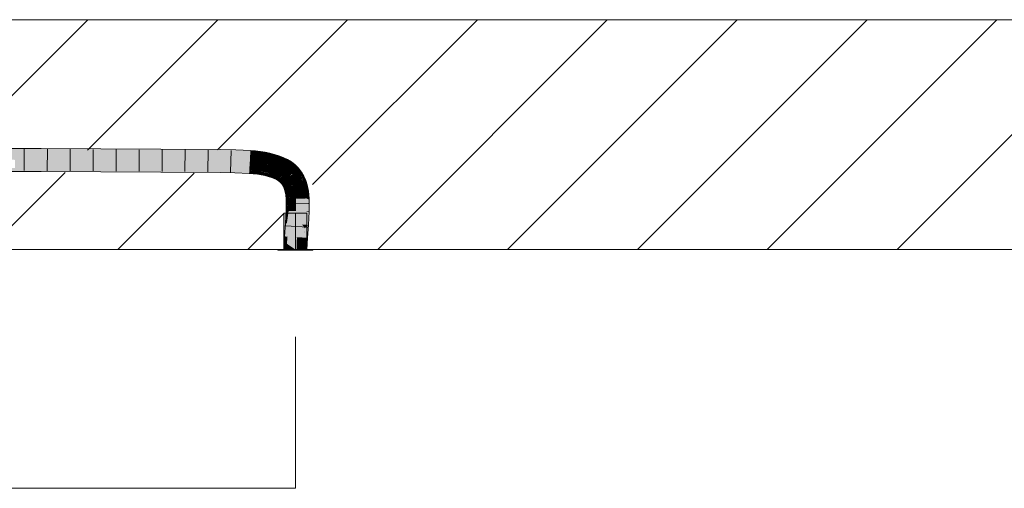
# Model space of a CAD drawing. Extents: x -620 to 300, y 62 to 1107.
# Tile 216 of 256: x 244 to 255, y 721 to 726. Entities that reach past the tile are written whole.
import ezdxf
from ezdxf.lldxf.tags import DXFTag

# ---------------------------------------------------------------- set-up
doc = ezdxf.new("R2010")
doc.units = 0
doc.layers.get('0').update_dxf_attribs({"lineweight": 35})
doc.layers.add('E_Detail_Linie_Text_Bem', color=7, linetype='Continuous', lineweight=13)
for name, color, linetype, lineweight, true_color in [('E_Detail_Wandschraffur', 7, 'Continuous', 5, 0xc0c0c0), ('E_Leerrohr 25-A06G9G0X8I', 7, 'Continuous', 9, 0xff8000), ('E_Leerrohr 25-Shading', 7, 'Continuous', 9, 0xff8000)]:
    doc.layers.add(name, color=color, linetype=linetype, lineweight=lineweight, true_color=true_color)
tags = doc.linetypes.add('fein_strichliert', pattern=[4, 1, -2, 1]).pattern_tags.tags
tags[8:9] = [DXFTag(74, 4), DXFTag(75, 0), DXFTag(340, '0'), DXFTag(46, 0.0), DXFTag(50, 0.0), DXFTag(44, 0.0), DXFTag(45, 0.0)]
tags[6:7] = [DXFTag(74, 4), DXFTag(75, 0), DXFTag(340, '0'), DXFTag(46, 0.0), DXFTag(50, 0.0), DXFTag(44, 0.0), DXFTag(45, 0.0)]
tags[4:5] = [DXFTag(74, 4), DXFTag(75, 0), DXFTag(340, '0'), DXFTag(46, 0.0), DXFTag(50, 0.0), DXFTag(44, 0.0), DXFTag(45, 0.0)]
tags = doc.linetypes.add('STRICHPUNKT2-A06G9G0Y8I', pattern=[12.7, 6.35, -3.175, 0, -3.175]).pattern_tags.tags
tags[10:11] = [DXFTag(74, 4), DXFTag(75, 0), DXFTag(340, '0'), DXFTag(46, 0.0), DXFTag(50, 0.0), DXFTag(44, 0.0), DXFTag(45, 0.0)]
tags[8:9] = [DXFTag(74, 4), DXFTag(75, 0), DXFTag(340, '0'), DXFTag(46, 0.0), DXFTag(50, 0.0), DXFTag(44, 0.0), DXFTag(45, 0.0)]
tags[6:7] = [DXFTag(74, 4), DXFTag(75, 0), DXFTag(340, '0'), DXFTag(46, 0.0), DXFTag(50, 0.0), DXFTag(44, 0.0), DXFTag(45, 0.0)]
tags[4:5] = [DXFTag(74, 4), DXFTag(75, 0), DXFTag(340, '0'), DXFTag(46, 0.0), DXFTag(50, 0.0), DXFTag(44, 0.0), DXFTag(45, 0.0)]

# ---------------------------------------------------------------- blocks, each defined once
blk = doc.blocks.new('Shading-A06G9FMP8I', base_point=(188.199, 722.684))
at = {"layer": 'E_Leerrohr 25-Shading', "color": 43, "true_color": 0xd7ab7f}
for points in [[(244.591, 724.788), (244.591, 724.8), (242.808, 724.784), (242.808, 724.797)], [(246.545, 724.779), (246.545, 724.788), (244.591, 724.788), (244.591, 724.8)], [(242.808, 724.761), (244.591, 724.764), (242.808, 724.784), (244.591, 724.788)], [(244.591, 724.764), (246.545, 724.751), (244.591, 724.788), (246.545, 724.779)], [(246.711, 724.777), (246.711, 724.785), (246.545, 724.779), (246.545, 724.788)], [(246.545, 724.751), (246.71, 724.748), (246.545, 724.779), (246.711, 724.777)], [(246.71, 724.748), (246.87, 724.74), (246.711, 724.777), (246.871, 724.77)], [(246.871, 724.77), (246.872, 724.777), (246.711, 724.777), (246.711, 724.785)], [(246.871, 724.77), (246.87, 724.74), (246.89, 724.769), (246.889, 724.739)], [(246.871, 724.77), (246.89, 724.769), (246.872, 724.777), (246.89, 724.775)], [(246.889, 724.739), (246.924, 724.736), (246.89, 724.769), (246.927, 724.766)], [(246.89, 724.769), (246.927, 724.766), (246.89, 724.775), (246.928, 724.772)], [(246.924, 724.736), (246.976, 724.729), (246.927, 724.766), (246.98, 724.761)], [(246.98, 724.761), (246.981, 724.766), (246.927, 724.766), (246.928, 724.772)], [(246.976, 724.729), (247.026, 724.722), (246.98, 724.761), (247.032, 724.754)], [(247.032, 724.754), (247.033, 724.758), (246.98, 724.761), (246.981, 724.766)], [(247.026, 724.722), (247.076, 724.712), (247.032, 724.754), (247.083, 724.745)], [(247.083, 724.745), (247.084, 724.748), (247.032, 724.754), (247.033, 724.758)], [(247.076, 724.712), (247.124, 724.7), (247.083, 724.745), (247.133, 724.735)], [(247.133, 724.735), (247.133, 724.735), (247.083, 724.745), (247.084, 724.748)], [(247.124, 724.7), (247.143, 724.732), (247.133, 724.735)], [(247.124, 724.7), (247.17, 724.685), (247.143, 724.732), (247.182, 724.72)], [(247.143, 724.732), (247.133, 724.735), (247.133, 724.735)], [(247.214, 724.668), (247.229, 724.702), (247.17, 724.685), (247.182, 724.72)], [(247.257, 724.647), (247.275, 724.679), (247.214, 724.668), (247.229, 724.702)], [(242.809, 724.547), (244.591, 724.55), (244.308, 724.586), (244.591, 724.587)], [(244.591, 724.55), (246.544, 724.538), (244.591, 724.587), (246.544, 724.571)], [(246.544, 724.571), (246.544, 724.574), (244.591, 724.587)], [(247.257, 724.647), (247.277, 724.635), (247.275, 724.679), (247.288, 724.671)], [(247.277, 724.635), (247.297, 724.623), (247.288, 724.671), (247.318, 724.653)], [(247.297, 724.623), (247.359, 724.621), (247.318, 724.653)], [(247.297, 724.623), (247.316, 724.608), (247.359, 724.621), (247.34, 724.6)], [(247.316, 724.608), (247.335, 724.594), (247.34, 724.6)], [(247.34, 724.6), (247.335, 724.594), (247.368, 724.589)], [(247.37, 724.578), (247.368, 724.589), (247.337, 724.591), (247.335, 724.594)], [(247.372, 724.563), (247.37, 724.578), (247.337, 724.591)], [(247.371, 724.564), (247.337, 724.591), (247.359, 724.569)], [(247.359, 724.621), (247.34, 724.6), (247.396, 724.584), (247.368, 724.589)], [(247.396, 724.584), (247.368, 724.589), (247.39, 724.579)], [(247.39, 724.579), (247.368, 724.589), (247.383, 724.573), (247.37, 724.578)], [(247.405, 724.572), (247.396, 724.584), (247.39, 724.579)], [(246.704, 724.568), (246.704, 724.572), (246.544, 724.571), (246.544, 724.574)], [(246.544, 724.538), (246.703, 724.535), (246.544, 724.571), (246.704, 724.568)], [(246.703, 724.535), (246.857, 724.527), (246.704, 724.568), (246.859, 724.559)], [(246.859, 724.562), (246.859, 724.564), (246.704, 724.571), (246.704, 724.572)], [(246.704, 724.568), (246.859, 724.559), (246.704, 724.571), (246.859, 724.562)], [(246.859, 724.559), (246.857, 724.527), (246.881, 724.556), (246.88, 724.525)], [(246.905, 724.557), (246.906, 724.56), (246.859, 724.562), (246.859, 724.564)], [(246.859, 724.559), (246.905, 724.553), (246.859, 724.562), (246.905, 724.557)], [(246.88, 724.525), (246.902, 724.523), (246.881, 724.556), (246.905, 724.553)], [(246.902, 724.523), (246.947, 724.518), (246.905, 724.553), (246.951, 724.547)], [(246.905, 724.557), (246.951, 724.551), (246.906, 724.559), (246.952, 724.553)], [(246.905, 724.553), (246.951, 724.547), (246.905, 724.557), (246.951, 724.551)], [(246.952, 724.553), (246.952, 724.554), (246.906, 724.559), (246.906, 724.56)], [(246.947, 724.518), (246.989, 724.511), (246.951, 724.547), (246.994, 724.539)], [(246.951, 724.551), (246.995, 724.543), (246.952, 724.553), (246.995, 724.545)], [(246.951, 724.547), (246.994, 724.539), (246.951, 724.551), (246.995, 724.543)], [(246.995, 724.545), (246.996, 724.547), (246.952, 724.553), (246.952, 724.554)], [(246.994, 724.539), (246.989, 724.511), (247.035, 724.529), (247.029, 724.504)], [(246.995, 724.543), (246.994, 724.539), (247.036, 724.533), (247.035, 724.529)], [(247.036, 724.536), (247.037, 724.537), (246.995, 724.545), (246.996, 724.547)], [(247.036, 724.533), (247.036, 724.536), (246.995, 724.543), (246.995, 724.545)], [(247.035, 724.529), (247.029, 724.504), (247.072, 724.518), (247.066, 724.494)], [(247.036, 724.533), (247.035, 724.529), (247.074, 724.522), (247.072, 724.518)], [(247.075, 724.525), (247.075, 724.526), (247.036, 724.536), (247.037, 724.537)], [(247.074, 724.522), (247.075, 724.525), (247.036, 724.533), (247.036, 724.536)], [(247.037, 724.537), (247.075, 724.526), (247.037, 724.539), (247.076, 724.529)], [(247.072, 724.518), (247.066, 724.494), (247.107, 724.505), (247.099, 724.484)], [(247.074, 724.522), (247.072, 724.518), (247.108, 724.508), (247.107, 724.505)], [(247.108, 724.508), (247.109, 724.512), (247.074, 724.522), (247.075, 724.525)], [(247.075, 724.526), (247.109, 724.513), (247.076, 724.529), (247.111, 724.516)], [(247.109, 724.512), (247.109, 724.513), (247.075, 724.525), (247.075, 724.526)], [(247.111, 724.516), (247.111, 724.519), (247.076, 724.529), (247.076, 724.53)], [(247.107, 724.505), (247.099, 724.484), (247.137, 724.49), (247.129, 724.472)], [(247.108, 724.508), (247.107, 724.505), (247.138, 724.494), (247.137, 724.49)], [(247.138, 724.494), (247.14, 724.498), (247.108, 724.508), (247.109, 724.512)], [(247.109, 724.513), (247.14, 724.498), (247.111, 724.516), (247.142, 724.503)], [(247.14, 724.498), (247.14, 724.498), (247.109, 724.512), (247.109, 724.513)], [(247.143, 724.505), (247.144, 724.506), (247.111, 724.518), (247.111, 724.519)], [(247.111, 724.516), (247.142, 724.503), (247.111, 724.518), (247.143, 724.505)], [(247.137, 724.49), (247.129, 724.472), (247.163, 724.475), (247.155, 724.46)], [(247.138, 724.494), (247.137, 724.49), (247.165, 724.478), (247.163, 724.475)], [(247.165, 724.478), (247.167, 724.482), (247.138, 724.494), (247.14, 724.498)], [(247.14, 724.498), (247.167, 724.482), (247.142, 724.503), (247.169, 724.487)], [(247.142, 724.503), (247.169, 724.487), (247.143, 724.505), (247.171, 724.49)], [(247.171, 724.49), (247.172, 724.492), (247.143, 724.505), (247.144, 724.506)], [(247.163, 724.475), (247.155, 724.46), (247.184, 724.458), (247.176, 724.447)], [(247.165, 724.478), (247.163, 724.475), (247.187, 724.462), (247.184, 724.458)], [(247.189, 724.465), (247.167, 724.482), (247.187, 724.462), (247.165, 724.478)], [(247.167, 724.482), (247.189, 724.465), (247.169, 724.487), (247.193, 724.47)], [(247.169, 724.487), (247.193, 724.47), (247.171, 724.49), (247.195, 724.473)], [(247.171, 724.49), (247.195, 724.473), (247.172, 724.492), (247.196, 724.476)], [(247.172, 724.492), (247.196, 724.476), (247.172, 724.492), (247.197, 724.476)], [(247.197, 724.476), (247.197, 724.477), (247.172, 724.492)], [(247.193, 724.47), (247.211, 724.453), (247.195, 724.473), (247.214, 724.456)], [(247.195, 724.473), (247.214, 724.456), (247.196, 724.476), (247.216, 724.458)], [(247.196, 724.476), (247.216, 724.458), (247.197, 724.476), (247.217, 724.459)], [(247.197, 724.476), (247.217, 724.459), (247.197, 724.477), (247.218, 724.46)], [(247.218, 724.46), (247.218, 724.461), (247.197, 724.477)], [(247.37, 724.561), (247.372, 724.563), (247.359, 724.569), (247.371, 724.564)], [(247.359, 724.569), (247.369, 724.56), (247.37, 724.561)], [(247.37, 724.561), (247.369, 724.56), (247.371, 724.559)], [(247.369, 724.56), (247.39, 724.535), (247.389, 724.541), (247.394, 724.534)], [(247.369, 724.56), (247.389, 724.541), (247.371, 724.559)], [(247.381, 724.544), (247.388, 724.537), (247.369, 724.56), (247.39, 724.535)], [(247.37, 724.578), (247.372, 724.563), (247.383, 724.573)], [(247.378, 724.557), (247.372, 724.563), (247.371, 724.559), (247.37, 724.561)], [(247.371, 724.559), (247.372, 724.559), (247.378, 724.557), (247.38, 724.555)], [(247.372, 724.563), (247.428, 724.542), (247.383, 724.573), (247.419, 724.555)], [(247.428, 724.542), (247.372, 724.563), (247.378, 724.557)], [(247.372, 724.559), (247.389, 724.541), (247.38, 724.555)], [(247.419, 724.536), (247.428, 724.542), (247.38, 724.556), (247.378, 724.557)], [(247.381, 724.554), (247.378, 724.557), (247.38, 724.555)], [(247.407, 724.528), (247.419, 724.536), (247.38, 724.556)], [(247.38, 724.555), (247.401, 724.53), (247.407, 724.528), (247.406, 724.527)], [(247.38, 724.555), (247.407, 724.528), (247.381, 724.554)], [(247.389, 724.541), (247.399, 724.531), (247.38, 724.555), (247.401, 724.53)], [(247.381, 724.544), (247.398, 724.522), (247.401, 724.524)], [(247.419, 724.555), (247.405, 724.572), (247.383, 724.573), (247.39, 724.579)], [(247.388, 724.537), (247.401, 724.524), (247.39, 724.535)], [(247.399, 724.531), (247.389, 724.541), (247.394, 724.534)], [(247.39, 724.535), (247.401, 724.524), (247.394, 724.534)], [(247.404, 724.526), (247.399, 724.531), (247.401, 724.524), (247.394, 724.534)], [(247.398, 724.522), (247.421, 724.482), (247.401, 724.524), (247.43, 724.486)], [(247.399, 724.531), (247.404, 724.526), (247.401, 724.53)], [(247.401, 724.53), (247.404, 724.526), (247.406, 724.527)], [(247.424, 724.501), (247.404, 724.526), (247.414, 724.507), (247.401, 724.524)], [(247.404, 724.526), (247.409, 724.526), (247.406, 724.527)], [(247.431, 724.496), (247.404, 724.526), (247.424, 724.501)], [(247.404, 724.526), (247.431, 724.496), (247.409, 724.526), (247.432, 724.495)], [(247.409, 724.526), (247.407, 724.528), (247.406, 724.527)], [(247.407, 724.528), (247.438, 724.525), (247.419, 724.536)], [(247.438, 724.525), (247.407, 724.528), (247.439, 724.491), (247.432, 724.495)], [(247.431, 724.486), (247.434, 724.488), (247.414, 724.507), (247.424, 724.501)], [(247.431, 724.486), (247.414, 724.507), (247.429, 724.488)], [(247.438, 724.525), (247.428, 724.542), (247.419, 724.536)], [(247.421, 724.482), (247.436, 724.457), (247.43, 724.486), (247.438, 724.455)], [(247.442, 724.44), (247.421, 724.482), (247.432, 724.456)], [(247.434, 724.488), (247.437, 724.489), (247.424, 724.501), (247.431, 724.496)], [(247.43, 724.486), (247.431, 724.486), (247.429, 724.488)], [(247.449, 724.46), (247.43, 724.486), (247.443, 724.465)], [(247.43, 724.486), (247.438, 724.481), (247.431, 724.486)], [(247.43, 724.486), (247.449, 724.46), (247.438, 724.481), (247.452, 724.458)], [(247.452, 724.444), (247.455, 724.445), (247.438, 724.455), (247.43, 724.486)], [(247.431, 724.496), (247.437, 724.489), (247.432, 724.495)], [(247.438, 724.481), (247.434, 724.488), (247.431, 724.486)], [(247.432, 724.495), (247.437, 724.489), (247.439, 724.491)], [(247.437, 724.489), (247.434, 724.488), (247.463, 724.448), (247.459, 724.446)], [(247.437, 724.489), (247.465, 724.472), (247.439, 724.491)], [(247.437, 724.489), (247.463, 724.448), (247.465, 724.472), (247.474, 724.452)], [(247.438, 724.525), (247.439, 724.491), (247.454, 724.498)], [(247.465, 724.472), (247.454, 724.498), (247.439, 724.491)], [(247.184, 724.458), (247.176, 724.447), (247.201, 724.441), (247.194, 724.433)], [(247.187, 724.462), (247.184, 724.458), (247.204, 724.444), (247.201, 724.441)], [(247.207, 724.448), (247.189, 724.465), (247.204, 724.444), (247.187, 724.462)], [(247.189, 724.465), (247.207, 724.448), (247.193, 724.47), (247.211, 724.453)], [(247.209, 724.431), (247.201, 724.441), (247.205, 724.422), (247.194, 724.433)], [(247.204, 724.444), (247.201, 724.441), (247.218, 724.427), (247.215, 724.424)], [(247.221, 724.43), (247.207, 724.448), (247.218, 724.427), (247.204, 724.444)], [(247.215, 724.424), (247.209, 724.431), (247.209, 724.419), (247.205, 724.422)], [(247.211, 724.453), (247.207, 724.448), (247.212, 724.452)], [(247.212, 724.452), (247.207, 724.448), (247.226, 724.434), (247.221, 724.43)], [(247.215, 724.424), (247.209, 724.419), (247.225, 724.406), (247.221, 724.403)], [(247.214, 724.456), (247.211, 724.453), (247.215, 724.454), (247.212, 724.452)], [(247.215, 724.454), (247.212, 724.452), (247.229, 724.437), (247.226, 724.434)], [(247.215, 724.454), (247.218, 724.457), (247.214, 724.456), (247.216, 724.458)], [(247.229, 724.437), (247.232, 724.44), (247.215, 724.454), (247.218, 724.457)], [(247.218, 724.427), (247.215, 724.424), (247.228, 724.408), (247.225, 724.406)], [(247.216, 724.458), (247.218, 724.457), (247.217, 724.459), (247.219, 724.458)], [(247.217, 724.459), (247.219, 724.458), (247.218, 724.46), (247.22, 724.458)], [(247.22, 724.458), (247.22, 724.459), (247.218, 724.46), (247.218, 724.461)], [(247.218, 724.457), (247.232, 724.44), (247.219, 724.458), (247.234, 724.441)], [(247.232, 724.411), (247.221, 724.43), (247.228, 724.408), (247.218, 724.427)], [(247.219, 724.458), (247.225, 724.452), (247.22, 724.458)], [(247.219, 724.458), (247.234, 724.441), (247.225, 724.452), (247.234, 724.441)], [(247.225, 724.452), (247.22, 724.459), (247.22, 724.458)], [(247.221, 724.458), (247.234, 724.441), (247.236, 724.443)], [(247.226, 724.434), (247.221, 724.43), (247.238, 724.414), (247.232, 724.411)], [(247.225, 724.406), (247.221, 724.403), (247.232, 724.387), (247.23, 724.386)], [(247.228, 724.408), (247.225, 724.406), (247.235, 724.389), (247.232, 724.387)], [(247.229, 724.437), (247.226, 724.434), (247.241, 724.417), (247.238, 724.414)], [(247.239, 724.391), (247.232, 724.411), (247.235, 724.389), (247.228, 724.408)], [(247.241, 724.417), (247.245, 724.419), (247.229, 724.437), (247.232, 724.44)], [(247.232, 724.387), (247.23, 724.386), (247.234, 724.378)], [(247.245, 724.419), (247.246, 724.42), (247.232, 724.44), (247.234, 724.441)], [(247.238, 724.414), (247.232, 724.411), (247.246, 724.394), (247.239, 724.391)], [(247.239, 724.365), (247.239, 724.372), (247.232, 724.387), (247.235, 724.389)], [(247.239, 724.365), (247.232, 724.387), (247.234, 724.378)], [(247.234, 724.441), (247.246, 724.42), (247.236, 724.443), (247.25, 724.422)], [(247.239, 724.372), (247.239, 724.391), (247.235, 724.389)], [(247.236, 724.443), (247.25, 724.422), (247.236, 724.443), (247.251, 724.423)], [(247.251, 724.423), (247.251, 724.424), (247.236, 724.443)], [(247.241, 724.417), (247.238, 724.414), (247.25, 724.396), (247.246, 724.394)], [(247.246, 724.394), (247.239, 724.391), (247.252, 724.37), (247.245, 724.367)], [(247.245, 724.367), (247.239, 724.391), (247.241, 724.366), (247.239, 724.372)], [(247.239, 724.372), (247.239, 724.365), (247.241, 724.366)], [(247.241, 724.366), (247.239, 724.365), (247.242, 724.356)], [(247.25, 724.396), (247.254, 724.398), (247.241, 724.417), (247.245, 724.419)], [(247.245, 724.367), (247.241, 724.366), (247.246, 724.343), (247.242, 724.356)], [(247.254, 724.398), (247.254, 724.398), (247.245, 724.419), (247.246, 724.42)], [(247.252, 724.37), (247.245, 724.367), (247.255, 724.345), (247.248, 724.343)], [(247.245, 724.367), (247.246, 724.343), (247.248, 724.343)], [(247.246, 724.42), (247.254, 724.398), (247.25, 724.422), (247.26, 724.401)], [(247.25, 724.396), (247.246, 724.394), (247.256, 724.372), (247.252, 724.37)], [(247.25, 724.422), (247.26, 724.401), (247.251, 724.423), (247.261, 724.402)], [(247.26, 724.373), (247.254, 724.398), (247.256, 724.372), (247.25, 724.396)], [(247.251, 724.423), (247.261, 724.402), (247.251, 724.424), (247.262, 724.402)], [(247.262, 724.402), (247.263, 724.403), (247.251, 724.424)], [(247.256, 724.372), (247.252, 724.37), (247.26, 724.346), (247.255, 724.345)], [(247.254, 724.398), (247.26, 724.373), (247.26, 724.401), (247.268, 724.376)], [(247.263, 724.347), (247.26, 724.373), (247.26, 724.346), (247.256, 724.372)], [(247.26, 724.401), (247.268, 724.376), (247.261, 724.402), (247.27, 724.377)], [(247.26, 724.373), (247.263, 724.347), (247.268, 724.376), (247.273, 724.349)], [(247.261, 724.402), (247.27, 724.377), (247.262, 724.402), (247.272, 724.377)], [(247.262, 724.402), (247.272, 724.377), (247.263, 724.403), (247.273, 724.378)], [(247.273, 724.378), (247.274, 724.378), (247.263, 724.403)], [(247.268, 724.376), (247.273, 724.349), (247.27, 724.377), (247.276, 724.35)], [(247.27, 724.377), (247.276, 724.35), (247.272, 724.377), (247.278, 724.351)], [(247.272, 724.377), (247.278, 724.351), (247.273, 724.378), (247.28, 724.351)], [(247.273, 724.378), (247.28, 724.351), (247.274, 724.378), (247.281, 724.352)], [(247.281, 724.352), (247.282, 724.352), (247.274, 724.378)], [(247.432, 724.456), (247.439, 724.439), (247.442, 724.44)], [(247.436, 724.457), (247.439, 724.452), (247.438, 724.455)], [(247.445, 724.441), (247.452, 724.444), (247.439, 724.452), (247.438, 724.455)], [(247.439, 724.452), (247.442, 724.44), (247.445, 724.441)], [(247.442, 724.44), (247.439, 724.439), (247.464, 724.396), (247.454, 724.394)], [(247.452, 724.427), (247.445, 724.441), (247.445, 724.434), (247.442, 724.44)], [(247.455, 724.445), (247.459, 724.446), (247.443, 724.465), (247.449, 724.46)], [(247.445, 724.441), (247.452, 724.427), (247.452, 724.444), (247.459, 724.421)], [(247.465, 724.396), (247.466, 724.397), (247.445, 724.434), (247.452, 724.427)], [(247.465, 724.396), (247.445, 724.434), (247.462, 724.399)], [(247.449, 724.46), (247.459, 724.446), (247.452, 724.458)], [(247.459, 724.438), (247.455, 724.445), (247.452, 724.444)], [(247.452, 724.444), (247.459, 724.421), (247.459, 724.438), (247.474, 724.406)], [(247.452, 724.427), (247.466, 724.397), (247.459, 724.421)], [(247.464, 724.396), (247.454, 724.394), (247.488, 724.331), (247.467, 724.328)], [(247.459, 724.446), (247.455, 724.445), (247.482, 724.4), (247.478, 724.399)], [(247.463, 724.448), (247.459, 724.446), (247.485, 724.401), (247.482, 724.4)], [(247.459, 724.421), (247.466, 724.397), (247.474, 724.406), (247.478, 724.399)], [(247.464, 724.396), (247.465, 724.396), (247.462, 724.399)], [(247.463, 724.448), (247.472, 724.428), (247.474, 724.452), (247.484, 724.419)], [(247.481, 724.354), (247.464, 724.396), (247.478, 724.357)], [(247.464, 724.396), (247.468, 724.393), (247.465, 724.396)], [(247.464, 724.396), (247.481, 724.354), (247.468, 724.393), (247.483, 724.352)], [(247.468, 724.393), (247.466, 724.397), (247.465, 724.396)], [(247.489, 724.37), (247.478, 724.399), (247.468, 724.393), (247.466, 724.397)], [(247.49, 724.331), (247.502, 724.333), (247.468, 724.393), (247.489, 724.37)], [(247.472, 724.428), (247.485, 724.401), (247.484, 724.419), (247.489, 724.402)], [(247.482, 724.4), (247.478, 724.399), (247.486, 724.388)], [(247.486, 724.388), (247.478, 724.399), (247.503, 724.333), (247.502, 724.333)], [(247.485, 724.401), (247.482, 724.4), (247.494, 724.378), (247.486, 724.388)], [(247.494, 724.378), (247.489, 724.402), (247.485, 724.401)], [(247.494, 724.378), (247.486, 724.388), (247.499, 724.355)], [(247.486, 724.388), (247.503, 724.333), (247.499, 724.355)], [(247.246, 724.343), (247.248, 724.333), (247.248, 724.343)], [(247.255, 724.345), (247.248, 724.343), (247.255, 724.337), (247.248, 724.333)], [(247.255, 724.337), (247.248, 724.333), (247.257, 724.296), (247.256, 724.296)], [(247.26, 724.346), (247.255, 724.345), (247.26, 724.339), (247.255, 724.337)], [(247.257, 724.296), (247.261, 724.297), (247.255, 724.337), (247.26, 724.339)], [(247.256, 724.291), (247.259, 724.266), (247.257, 724.296), (247.261, 724.297)], [(247.257, 724.296), (247.256, 724.296), (247.256, 724.291)], [(247.259, 724.266), (247.256, 724.291), (247.259, 724.264)], [(247.259, 724.266), (247.261, 724.247), (247.261, 724.297), (247.265, 724.297)], [(247.261, 724.247), (247.261, 724.247), (247.259, 724.264), (247.259, 724.266)], [(247.264, 724.341), (247.263, 724.347), (247.26, 724.339), (247.26, 724.346)], [(247.261, 724.297), (247.265, 724.297), (247.26, 724.339), (247.264, 724.341)], [(247.276, 724.299), (247.265, 724.297), (247.275, 724.248), (247.261, 724.247)], [(247.263, 724.347), (247.264, 724.341), (247.273, 724.349), (247.273, 724.347)], [(247.265, 724.297), (247.276, 724.299), (247.264, 724.341), (247.273, 724.347)], [(247.273, 724.349), (247.273, 724.347), (247.276, 724.35), (247.276, 724.348)], [(247.273, 724.347), (247.276, 724.299), (247.276, 724.348), (247.28, 724.299)], [(247.275, 724.248), (247.279, 724.248), (247.276, 724.299), (247.28, 724.299)], [(247.276, 724.35), (247.276, 724.348), (247.278, 724.351), (247.278, 724.35)], [(247.276, 724.348), (247.28, 724.299), (247.278, 724.35), (247.284, 724.3)], [(247.278, 724.35), (247.284, 724.3), (247.28, 724.351), (247.287, 724.301)], [(247.28, 724.299), (247.279, 724.248), (247.284, 724.3), (247.284, 724.248)], [(247.28, 724.351), (247.28, 724.351), (247.281, 724.352), (247.281, 724.351)], [(247.28, 724.351), (247.284, 724.333), (247.281, 724.351)], [(247.28, 724.351), (247.287, 724.301), (247.284, 724.333), (247.288, 724.301)], [(247.281, 724.351), (247.282, 724.352), (247.281, 724.352)], [(247.284, 724.333), (247.282, 724.352), (247.281, 724.351)], [(247.288, 724.323), (247.282, 724.352), (247.288, 724.308), (247.284, 724.333)], [(247.284, 724.333), (247.288, 724.301), (247.288, 724.308)], [(247.284, 724.3), (247.287, 724.284), (247.287, 724.301)], [(247.284, 724.3), (247.284, 724.248), (247.287, 724.284), (247.285, 724.248)], [(247.288, 724.301), (247.285, 724.248), (247.291, 724.301), (247.294, 724.249)], [(247.287, 724.284), (247.288, 724.301), (247.287, 724.301)], [(247.288, 724.323), (247.288, 724.318), (247.292, 724.301), (247.291, 724.301)], [(247.288, 724.318), (247.288, 724.301), (247.291, 724.301)], [(247.292, 724.301), (247.291, 724.301), (247.295, 724.27), (247.293, 724.27)], [(247.297, 724.249), (247.298, 724.249), (247.292, 724.301)], [(247.293, 724.27), (247.294, 724.249), (247.295, 724.27), (247.297, 724.249)], [(247.488, 724.331), (247.467, 724.328), (247.489, 724.328)], [(247.485, 724.255), (247.496, 724.301), (247.467, 724.328), (247.489, 724.328)], [(247.485, 724.255), (247.467, 724.328), (247.468, 724.318)], [(247.468, 724.318), (247.474, 724.255), (247.485, 724.255)], [(247.488, 724.331), (247.49, 724.331), (247.478, 724.357), (247.481, 724.354)], [(247.481, 724.354), (247.49, 724.331), (247.483, 724.352)], [(247.496, 724.301), (247.485, 724.255), (247.508, 724.256)], [(247.49, 724.331), (247.488, 724.331), (247.491, 724.329), (247.489, 724.328)], [(247.489, 724.328), (247.496, 724.301), (247.491, 724.329), (247.497, 724.305)], [(247.504, 724.329), (247.502, 724.333), (247.491, 724.329), (247.49, 724.331)], [(247.497, 724.305), (247.504, 724.329), (247.491, 724.329)], [(247.508, 724.256), (247.51, 724.256), (247.496, 724.301), (247.497, 724.305)], [(247.51, 724.256), (247.511, 724.256), (247.497, 724.305), (247.504, 724.329)], [(247.504, 724.329), (247.503, 724.333), (247.502, 724.333)], [(247.275, 724.248), (247.261, 724.247), (247.261, 724.158)], [(247.262, 724.121), (247.275, 724.248), (247.261, 724.158)], [(247.262, 724.121), (247.263, 724.13), (247.275, 724.248), (247.279, 724.248)], [(247.264, 724.121), (247.281, 724.224), (247.262, 724.121), (247.281, 724.23)], [(247.279, 724.248), (247.263, 724.13), (247.284, 724.248), (247.281, 724.23)], [(247.279, 724.213), (247.264, 724.121), (247.28, 724.121)], [(247.294, 724.249), (247.285, 724.248), (247.28, 724.121), (247.279, 724.213)], [(247.294, 724.249), (247.28, 724.121), (247.287, 724.12)], [(247.281, 724.224), (247.285, 724.248), (247.281, 724.23)], [(247.281, 724.23), (247.285, 724.248), (247.284, 724.248)], [(247.294, 724.249), (247.287, 724.12), (247.297, 724.249), (247.292, 724.12)], [(247.297, 724.249), (247.292, 724.12), (247.298, 724.248), (247.296, 724.12)], [(247.296, 724.12), (247.298, 724.12), (247.298, 724.248)], [(247.297, 724.249), (247.298, 724.248), (247.298, 724.249)], [(247.482, 724.255), (247.474, 724.255), (247.484, 724.115), (247.475, 724.115)], [(247.485, 724.255), (247.482, 724.255), (247.51, 724.114), (247.484, 724.115)], [(247.485, 724.255), (247.511, 724.242), (247.508, 724.256)], [(247.511, 724.242), (247.485, 724.255), (247.512, 724.12), (247.507, 724.131)], [(247.508, 724.256), (247.511, 724.242), (247.51, 724.256), (247.511, 724.252)], [(247.511, 724.252), (247.511, 724.256), (247.51, 724.256)], [(247.279, 724.115), (247.261, 724.11), (247.265, 723.984), (247.253, 723.985)], [(247.262, 724.121), (247.261, 724.11), (247.264, 724.121)], [(247.28, 724.121), (247.264, 724.121), (247.279, 724.115), (247.261, 724.11)], [(247.268, 723.984), (247.287, 724.117), (247.265, 723.984), (247.279, 724.115)], [(247.292, 724.118), (247.287, 724.117), (247.276, 723.983), (247.268, 723.984)], [(247.276, 723.983), (247.282, 723.983), (247.292, 724.118), (247.296, 724.119)], [(247.287, 724.12), (247.28, 724.121), (247.287, 724.117), (247.279, 724.115)], [(247.296, 724.119), (247.282, 723.983), (247.298, 724.12), (247.287, 723.982)], [(247.287, 724.12), (247.287, 724.117), (247.292, 724.12), (247.292, 724.118)], [(247.287, 723.982), (247.289, 723.982), (247.298, 724.12)], [(247.292, 724.12), (247.292, 724.118), (247.296, 724.12), (247.296, 724.119)], [(247.296, 724.119), (247.298, 724.12), (247.296, 724.12)], [(247.483, 724.112), (247.475, 724.115), (247.468, 723.97), (247.466, 723.97)], [(247.511, 724.104), (247.483, 724.112), (247.502, 723.967), (247.468, 723.97)], [(247.484, 724.115), (247.475, 724.115), (247.483, 724.112)], [(247.51, 724.114), (247.484, 724.115), (247.511, 724.104), (247.483, 724.112)], [(247.507, 724.131), (247.51, 724.114), (247.512, 724.12), (247.512, 724.114)], [(247.511, 724.104), (247.512, 724.114), (247.51, 724.114)], [(247.265, 723.984), (247.253, 723.985), (247.246, 723.842), (247.242, 723.842)], [(247.268, 723.984), (247.246, 723.842), (247.276, 723.983), (247.257, 723.841)], [(247.276, 723.983), (247.257, 723.841), (247.282, 723.983), (247.266, 723.841)], [(247.282, 723.983), (247.266, 723.841), (247.287, 723.982), (247.274, 723.84)], [(247.274, 723.84), (247.278, 723.84), (247.287, 723.982), (247.289, 723.982)], [(247.502, 723.967), (247.464, 723.932), (247.491, 723.827), (247.455, 723.829)], [(247.466, 723.97), (247.463, 723.931), (247.468, 723.97)], [(247.465, 723.948), (247.463, 723.931), (247.464, 723.932)], [(247.468, 723.97), (247.465, 723.948), (247.502, 723.967), (247.464, 723.932)], [(247.242, 723.842), (247.239, 723.775), (247.246, 723.842)], [(247.257, 723.841), (247.246, 723.842), (247.241, 723.779), (247.245, 723.826)], [(247.257, 723.841), (247.241, 723.779), (247.253, 723.798)], [(247.257, 723.841), (247.253, 723.798), (247.266, 723.841), (247.264, 723.816)], [(247.256, 723.7), (247.267, 723.7), (247.264, 723.816), (247.273, 723.832)], [(247.266, 723.841), (247.264, 723.816), (247.274, 723.84), (247.273, 723.832)], [(247.267, 723.7), (247.273, 723.7), (247.273, 723.832), (247.278, 723.84)], [(247.273, 723.832), (247.278, 723.84), (247.274, 723.84)], [(247.464, 723.932), (247.463, 723.931), (247.455, 723.829)], [(247.244, 723.7), (247.253, 723.798), (247.236, 723.7), (247.241, 723.779)], [(247.241, 723.779), (247.239, 723.775), (247.236, 723.7)], [(247.245, 723.826), (247.239, 723.775), (247.241, 723.779)], [(247.264, 723.816), (247.253, 723.798), (247.256, 723.7), (247.244, 723.7)], [(247.454, 723.802), (247.45, 723.7), (247.455, 723.7)], [(247.455, 723.829), (247.454, 723.802), (247.486, 723.7), (247.455, 723.7)], [(247.455, 723.829), (247.486, 723.7), (247.491, 723.827)]]:
    blk.add_solid(points, dxfattribs=at)
at = {"layer": 'E_Leerrohr 25-Shading', "color": 31, "true_color": 0xfabd7f}
for points in [[(242.808, 724.761), (243.242, 724.736), (244.591, 724.764), (244.591, 724.735)], [(243.242, 724.736), (244.309, 724.675), (244.591, 724.735), (244.591, 724.675)], [(244.591, 724.764), (244.591, 724.735), (246.545, 724.751), (246.545, 724.736)], [(244.591, 724.735), (244.591, 724.675), (246.545, 724.736), (246.545, 724.671)], [(246.709, 724.737), (246.71, 724.748), (246.545, 724.736), (246.545, 724.751)], [(246.545, 724.671), (246.707, 724.669), (246.545, 724.736), (246.709, 724.737)], [(246.707, 724.669), (246.865, 724.666), (246.709, 724.737), (246.869, 724.738)], [(246.869, 724.738), (246.87, 724.74), (246.709, 724.737), (246.71, 724.748)], [(246.865, 724.666), (246.889, 724.739), (246.869, 724.738)], [(246.865, 724.666), (246.916, 724.663), (246.889, 724.739), (246.924, 724.736)], [(246.889, 724.739), (246.87, 724.74), (246.869, 724.738)], [(246.966, 724.66), (246.976, 724.729), (246.916, 724.663), (246.924, 724.736)], [(246.976, 724.729), (246.966, 724.66), (247.026, 724.722), (246.978, 724.66)], [(247.026, 724.722), (246.978, 724.66), (247.015, 724.657)], [(247.062, 724.652), (247.076, 724.712), (247.015, 724.657), (247.026, 724.722)], [(247.109, 724.646), (247.124, 724.7), (247.062, 724.652), (247.076, 724.712)], [(247.154, 724.64), (247.17, 724.685), (247.109, 724.646), (247.124, 724.7)], [(244.308, 724.586), (244.591, 724.587), (244.309, 724.675), (244.591, 724.675)], [(244.591, 724.675), (246.545, 724.663), (246.545, 724.671)], [(246.544, 724.574), (246.545, 724.663), (244.591, 724.587), (244.591, 724.675)], [(246.704, 724.572), (246.707, 724.66), (246.544, 724.574), (246.545, 724.663)], [(246.545, 724.663), (246.707, 724.66), (246.545, 724.671), (246.707, 724.669)], [(246.859, 724.564), (246.864, 724.652), (246.704, 724.572), (246.707, 724.66)], [(246.707, 724.669), (246.707, 724.661), (246.865, 724.666), (246.865, 724.656)], [(246.707, 724.661), (246.707, 724.66), (246.865, 724.656), (246.864, 724.652)], [(246.906, 724.56), (246.915, 724.648), (246.859, 724.564), (246.864, 724.652)], [(246.865, 724.656), (246.864, 724.652), (246.915, 724.654), (246.915, 724.648)], [(246.865, 724.666), (246.865, 724.656), (246.916, 724.663), (246.915, 724.654)], [(246.952, 724.554), (246.964, 724.642), (246.906, 724.56), (246.915, 724.648)], [(246.916, 724.663), (246.915, 724.654), (246.966, 724.66), (246.965, 724.651)], [(246.965, 724.651), (246.915, 724.654), (246.964, 724.645), (246.915, 724.649)], [(246.915, 724.649), (246.915, 724.648), (246.964, 724.645), (246.964, 724.642)], [(246.952, 724.554), (246.982, 724.55), (246.964, 724.642), (246.989, 724.638)], [(246.97, 724.65), (246.965, 724.651), (246.966, 724.644), (246.964, 724.645)], [(246.964, 724.645), (246.964, 724.642), (246.966, 724.644)], [(246.964, 724.642), (247.011, 724.636), (246.966, 724.644), (247.005, 724.64)], [(247.011, 724.636), (246.964, 724.642), (246.989, 724.638)], [(246.978, 724.66), (246.966, 724.66), (246.97, 724.65), (246.965, 724.651)], [(247.005, 724.64), (246.993, 724.649), (246.966, 724.644), (246.97, 724.65)], [(246.993, 724.649), (246.978, 724.66), (246.97, 724.65)], [(247.015, 724.657), (246.978, 724.66), (247.013, 724.647), (246.993, 724.649)], [(246.982, 724.55), (246.996, 724.547), (246.989, 724.638), (247.011, 724.635)], [(246.989, 724.638), (247.011, 724.635), (247.011, 724.636)], [(247.013, 724.647), (246.993, 724.649), (247.012, 724.64), (247.005, 724.64)], [(247.037, 724.539), (247.056, 724.626), (246.996, 724.547), (247.011, 724.635)], [(247.005, 724.64), (247.011, 724.636), (247.012, 724.64)], [(247.012, 724.64), (247.011, 724.636), (247.058, 724.634), (247.058, 724.631)], [(247.011, 724.635), (247.056, 724.626), (247.011, 724.636), (247.058, 724.631)], [(247.06, 724.642), (247.013, 724.647), (247.058, 724.634), (247.012, 724.64)], [(247.015, 724.657), (247.013, 724.647), (247.062, 724.652), (247.06, 724.642)], [(247.076, 724.53), (247.1, 724.615), (247.037, 724.539), (247.056, 724.626)], [(247.057, 724.627), (247.056, 724.626), (247.1, 724.618), (247.1, 724.615)], [(247.058, 724.631), (247.057, 724.627), (247.103, 724.625), (247.1, 724.618)], [(247.106, 724.637), (247.06, 724.642), (247.103, 724.627), (247.058, 724.634)], [(247.058, 724.634), (247.058, 724.631), (247.103, 724.627), (247.103, 724.625)], [(247.062, 724.652), (247.06, 724.642), (247.109, 724.646), (247.106, 724.637)], [(247.111, 724.519), (247.141, 724.602), (247.076, 724.53), (247.1, 724.615)], [(247.103, 724.625), (247.1, 724.618), (247.146, 724.618), (247.143, 724.608)], [(247.1, 724.618), (247.1, 724.615), (247.143, 724.608), (247.141, 724.602)], [(247.15, 724.63), (247.106, 724.637), (247.147, 724.62), (247.103, 724.627)], [(247.103, 724.627), (247.103, 724.625), (247.147, 724.62), (247.146, 724.618)], [(247.109, 724.646), (247.106, 724.637), (247.154, 724.64), (247.15, 724.63)], [(247.144, 724.506), (247.179, 724.587), (247.111, 724.519), (247.141, 724.602)], [(247.183, 724.597), (247.143, 724.608), (247.181, 724.591), (247.141, 724.603)], [(247.141, 724.603), (247.141, 724.602), (247.181, 724.591), (247.179, 724.587)], [(247.146, 724.618), (247.143, 724.608), (247.189, 724.61), (247.183, 724.597)], [(247.172, 724.492), (247.215, 724.57), (247.144, 724.506), (247.179, 724.587)], [(247.15, 724.63), (247.146, 724.618), (247.194, 724.621), (247.189, 724.61)], [(247.154, 724.64), (247.15, 724.63), (247.198, 724.631), (247.194, 724.621)], [(247.198, 724.631), (247.214, 724.668), (247.154, 724.64), (247.17, 724.685)], [(247.219, 724.577), (247.181, 724.591), (247.215, 724.571), (247.179, 724.587)], [(247.179, 724.587), (247.215, 724.57), (247.215, 724.571)], [(247.223, 724.585), (247.183, 724.597), (247.219, 724.577), (247.181, 724.591)], [(247.189, 724.61), (247.183, 724.597), (247.231, 724.6), (247.223, 724.585)], [(247.194, 724.621), (247.189, 724.61), (247.237, 724.611), (247.231, 724.6)], [(247.198, 724.631), (247.194, 724.621), (247.243, 724.621), (247.237, 724.611)], [(247.243, 724.621), (247.257, 724.647), (247.198, 724.631), (247.214, 724.668)], [(247.261, 724.57), (247.223, 724.585), (247.255, 724.561), (247.219, 724.577)], [(247.231, 724.6), (247.223, 724.585), (247.273, 724.588), (247.261, 724.57)], [(247.237, 724.611), (247.231, 724.6), (247.281, 724.599), (247.273, 724.588)], [(247.243, 724.621), (247.237, 724.611), (247.288, 724.608), (247.281, 724.599)], [(247.288, 724.608), (247.297, 724.623), (247.243, 724.621), (247.257, 724.647)], [(247.278, 724.563), (247.273, 724.588), (247.261, 724.57)], [(247.281, 724.599), (247.273, 724.588), (247.326, 724.583), (247.316, 724.573)], [(247.316, 724.573), (247.273, 724.588), (247.3, 724.554), (247.278, 724.563)], [(247.288, 724.608), (247.281, 724.599), (247.334, 724.593), (247.326, 724.583)], [(247.334, 724.593), (247.335, 724.594), (247.288, 724.608), (247.297, 724.623)], [(247.316, 724.573), (247.359, 724.569), (247.326, 724.583)], [(247.359, 724.569), (247.335, 724.594), (247.326, 724.583)], [(247.197, 724.477), (247.247, 724.55), (247.172, 724.492), (247.215, 724.57)], [(247.197, 724.477), (247.251, 724.547), (247.247, 724.55)], [(247.2, 724.48), (247.197, 724.477), (247.218, 724.461)], [(247.251, 724.547), (247.2, 724.48), (247.223, 724.466), (247.218, 724.461)], [(247.255, 724.561), (247.219, 724.577), (247.25, 724.554), (247.215, 724.571)], [(247.25, 724.554), (247.215, 724.571), (247.248, 724.551), (247.215, 724.57)], [(247.215, 724.57), (247.247, 724.55), (247.248, 724.551)], [(247.236, 724.443), (247.302, 724.501), (247.218, 724.461), (247.277, 724.527)], [(247.223, 724.466), (247.277, 724.527), (247.251, 724.547)], [(247.251, 724.424), (247.324, 724.473), (247.236, 724.443), (247.302, 724.501)], [(247.25, 724.554), (247.247, 724.55), (247.28, 724.537)], [(247.284, 724.535), (247.247, 724.55), (247.251, 724.547)], [(247.255, 724.561), (247.25, 724.554), (247.284, 724.535), (247.28, 724.537)], [(247.251, 724.547), (247.277, 724.527), (247.284, 724.535)], [(247.281, 724.549), (247.278, 724.563), (247.255, 724.561), (247.261, 724.57)], [(247.255, 724.561), (247.284, 724.535), (247.281, 724.549)], [(247.322, 724.519), (247.284, 724.535), (247.304, 724.503), (247.277, 724.527)], [(247.277, 724.527), (247.302, 724.501), (247.304, 724.503)], [(247.3, 724.554), (247.278, 724.563), (247.291, 724.544), (247.281, 724.549)], [(247.281, 724.549), (247.284, 724.535), (247.291, 724.544)], [(247.291, 724.544), (247.284, 724.535), (247.327, 724.524), (247.322, 724.519)], [(247.339, 724.534), (247.3, 724.554), (247.327, 724.524), (247.291, 724.544)], [(247.361, 724.554), (247.316, 724.573), (247.339, 724.534), (247.3, 724.554)], [(247.33, 724.477), (247.304, 724.503), (247.326, 724.474), (247.302, 724.501)], [(247.304, 724.503), (247.302, 724.501), (247.304, 724.503)], [(247.302, 724.501), (247.324, 724.473), (247.326, 724.474)], [(247.363, 724.499), (247.329, 724.516), (247.33, 724.477), (247.304, 724.503)], [(247.316, 724.573), (247.361, 724.554), (247.359, 724.569), (247.369, 724.56)], [(247.339, 724.534), (247.322, 724.519), (247.35, 724.528), (247.329, 724.516)], [(247.349, 724.445), (247.326, 724.474), (247.344, 724.443), (247.324, 724.473)], [(247.355, 724.448), (247.33, 724.477), (247.349, 724.445), (247.326, 724.474)], [(247.35, 724.528), (247.329, 724.516), (247.38, 724.51), (247.363, 724.499)], [(247.363, 724.499), (247.33, 724.477), (247.406, 724.474), (247.355, 724.448)], [(247.381, 724.544), (247.361, 724.554), (247.35, 724.528), (247.339, 724.534)], [(247.398, 724.522), (247.381, 724.544), (247.38, 724.51), (247.35, 724.528)], [(247.406, 724.474), (247.355, 724.448), (247.432, 724.456), (247.358, 724.445)], [(247.381, 724.544), (247.369, 724.56), (247.361, 724.554)], [(247.406, 724.474), (247.421, 724.482), (247.363, 724.499), (247.398, 724.522)], [(247.432, 724.456), (247.421, 724.482), (247.406, 724.474)], [(247.263, 724.403), (247.342, 724.442), (247.251, 724.424), (247.324, 724.473)], [(247.263, 724.403), (247.274, 724.378), (247.285, 724.413), (247.286, 724.383)], [(247.277, 724.379), (247.274, 724.378), (247.282, 724.352)], [(247.288, 724.353), (247.286, 724.383), (247.282, 724.352), (247.277, 724.379)], [(247.286, 724.383), (247.357, 724.409), (247.285, 724.413), (247.342, 724.442)], [(247.356, 724.408), (247.286, 724.383), (247.32, 724.361), (247.288, 724.353)], [(247.288, 724.323), (247.292, 724.301), (247.368, 724.373), (247.38, 724.314)], [(247.288, 724.323), (247.368, 724.373), (247.32, 724.361)], [(247.32, 724.361), (247.368, 724.373), (247.356, 724.408), (247.357, 724.409)], [(247.324, 724.473), (247.342, 724.442), (247.344, 724.443)], [(247.344, 724.443), (247.342, 724.442), (247.345, 724.443)], [(247.345, 724.443), (247.342, 724.442), (247.363, 724.411), (247.357, 724.409)], [(247.35, 724.443), (247.349, 724.445), (247.345, 724.443), (247.344, 724.443)], [(247.37, 724.414), (247.35, 724.443), (247.363, 724.411), (247.345, 724.443)], [(247.358, 724.445), (247.355, 724.448), (247.35, 724.443), (247.349, 724.445)], [(247.379, 724.417), (247.358, 724.445), (247.37, 724.414), (247.35, 724.443)], [(247.37, 724.414), (247.357, 724.409), (247.387, 724.386)], [(247.357, 724.409), (247.357, 724.409), (247.36, 724.406), (247.361, 724.394)], [(247.432, 724.456), (247.358, 724.445), (247.439, 724.439), (247.379, 724.417)], [(247.36, 724.406), (247.361, 724.394), (247.363, 724.404)], [(247.361, 724.394), (247.368, 724.373), (247.363, 724.404), (247.396, 724.38)], [(247.396, 724.38), (247.368, 724.373), (247.459, 724.326), (247.383, 724.315)], [(247.368, 724.373), (247.38, 724.314), (247.383, 724.315)], [(247.379, 724.417), (247.37, 724.414), (247.396, 724.38), (247.387, 724.386)], [(247.404, 724.381), (247.454, 724.394), (247.379, 724.417), (247.439, 724.439)], [(247.379, 724.417), (247.396, 724.38), (247.404, 724.381)], [(247.396, 724.38), (247.415, 724.363), (247.404, 724.381)], [(247.415, 724.363), (247.454, 724.394), (247.404, 724.381)], [(247.415, 724.363), (247.459, 724.326), (247.454, 724.394), (247.467, 724.328)], [(247.288, 724.353), (247.282, 724.352), (247.29, 724.325), (247.288, 724.323)], [(247.32, 724.361), (247.288, 724.353), (247.29, 724.325)], [(247.292, 724.301), (247.298, 724.249), (247.348, 724.31), (247.344, 724.25)], [(247.344, 724.25), (247.386, 724.252), (247.348, 724.31), (247.38, 724.314)], [(247.395, 724.252), (247.383, 724.315), (247.389, 724.252), (247.38, 724.314)], [(247.383, 724.315), (247.38, 724.314), (247.383, 724.315)], [(247.38, 724.314), (247.386, 724.252), (247.389, 724.252)], [(247.46, 724.326), (247.383, 724.315), (247.459, 724.318)], [(247.459, 724.318), (247.383, 724.315), (247.455, 724.254), (247.395, 724.252)], [(247.474, 724.255), (247.468, 724.318), (247.455, 724.254), (247.459, 724.318)], [(247.468, 724.318), (247.467, 724.328), (247.459, 724.326)], [(247.468, 724.318), (247.46, 724.326), (247.459, 724.318)], [(247.298, 724.249), (247.298, 724.12), (247.344, 724.25), (247.343, 724.119)], [(247.344, 724.25), (247.343, 724.119), (247.368, 724.251), (247.369, 724.118)], [(247.369, 724.118), (247.387, 724.117), (247.368, 724.251), (247.386, 724.252)], [(247.403, 724.117), (247.389, 724.252), (247.393, 724.117), (247.386, 724.252)], [(247.386, 724.252), (247.387, 724.117), (247.393, 724.117)], [(247.395, 724.252), (247.389, 724.252), (247.417, 724.117), (247.403, 724.117)], [(247.395, 724.252), (247.417, 724.117), (247.455, 724.254), (247.454, 724.115)], [(247.454, 724.115), (247.475, 724.115), (247.455, 724.254), (247.474, 724.255)], [(247.298, 724.12), (247.289, 723.982), (247.343, 724.119), (247.349, 723.978)], [(247.343, 724.119), (247.349, 723.978), (247.369, 724.118), (247.366, 723.977)], [(247.366, 723.977), (247.378, 723.976), (247.369, 724.118), (247.387, 724.117)], [(247.387, 724.117), (247.378, 723.976), (247.382, 723.976)], [(247.396, 723.975), (247.393, 724.117), (247.382, 723.976), (247.387, 724.117)], [(247.413, 723.974), (247.403, 724.117), (247.396, 723.975), (247.393, 724.117)], [(247.417, 724.117), (247.403, 724.117), (247.434, 723.972), (247.413, 723.974)], [(247.417, 724.117), (247.434, 723.972), (247.454, 724.115), (247.461, 723.97)], [(247.461, 723.97), (247.466, 723.97), (247.454, 724.115), (247.475, 724.115)], [(247.289, 723.982), (247.278, 723.84), (247.349, 723.978), (247.357, 723.835)], [(247.349, 723.978), (247.357, 723.835), (247.366, 723.977), (247.363, 723.835)], [(247.363, 723.835), (247.367, 723.835), (247.366, 723.977), (247.378, 723.976)], [(247.382, 723.976), (247.378, 723.976), (247.377, 723.834), (247.367, 723.835)], [(247.398, 723.833), (247.396, 723.975), (247.377, 723.834), (247.382, 723.976)], [(247.421, 723.831), (247.413, 723.974), (247.398, 723.833), (247.396, 723.975)], [(247.434, 723.972), (247.413, 723.974), (247.45, 723.83), (247.421, 723.831)], [(247.434, 723.972), (247.45, 723.83), (247.463, 723.931), (247.455, 723.829)], [(247.434, 723.972), (247.463, 723.931), (247.461, 723.97)], [(247.463, 723.931), (247.466, 723.97), (247.461, 723.97)], [(247.278, 723.84), (247.273, 723.7), (247.357, 723.835), (247.361, 723.7)], [(247.357, 723.835), (247.361, 723.7), (247.363, 723.835)], [(247.377, 723.831), (247.367, 723.835), (247.375, 723.7), (247.361, 723.7)], [(247.361, 723.7), (247.367, 723.835), (247.363, 723.835)], [(247.377, 723.834), (247.367, 723.835), (247.377, 723.831)], [(247.402, 723.7), (247.398, 723.823), (247.375, 723.7), (247.377, 723.831)], [(247.398, 723.823), (247.398, 723.833), (247.377, 723.831), (247.377, 723.834)], [(247.423, 723.814), (247.421, 723.831), (247.398, 723.823), (247.398, 723.833)], [(247.45, 723.83), (247.421, 723.831), (247.454, 723.802), (247.423, 723.814)], [(247.454, 723.802), (247.455, 723.829), (247.45, 723.83)], [(247.432, 723.7), (247.423, 723.814), (247.402, 723.7), (247.398, 723.823)], [(247.454, 723.802), (247.423, 723.814), (247.45, 723.7), (247.432, 723.7)]]:
    blk.add_solid(points, dxfattribs=at)
at = {"layer": 'E_Leerrohr 25-Shading', "color": 31, "true_color": 0xecb67f}
for points in [[(247.3, 724.094), (247.236, 724.094), (247.236, 723.784)], [(247.236, 723.784), (247.272, 723.76), (247.3, 724.094), (247.318, 724.094)], [(247.272, 723.76), (247.361, 723.7), (247.318, 724.094), (247.361, 724.094)], [(247.373, 724.094), (247.361, 724.094), (247.385, 723.7), (247.361, 723.7)], [(247.402, 723.7), (247.379, 724.094), (247.385, 723.7), (247.373, 724.094)], [(247.423, 723.7), (247.388, 724.094), (247.402, 723.7), (247.379, 724.094)], [(247.486, 723.7), (247.486, 724.094), (247.423, 723.7), (247.388, 724.094)], [(247.236, 723.7), (247.264, 723.7), (247.236, 723.784), (247.272, 723.76)], [(247.264, 723.7), (247.361, 723.7), (247.272, 723.76)], [(247.193, 723.7), (247.171, 723.7), (247.193, 723.694), (247.171, 723.694)], [(247.361, 723.694), (247.361, 723.7), (247.193, 723.694), (247.193, 723.7)], [(247.394, 723.7), (247.361, 723.7), (247.394, 723.694), (247.361, 723.694)], [(247.394, 723.7), (247.394, 723.694), (247.415, 723.7), (247.415, 723.694)], [(247.415, 723.694), (247.431, 723.694), (247.415, 723.7), (247.431, 723.7)], [(247.431, 723.694), (247.449, 723.694), (247.431, 723.7), (247.448, 723.7)], [(247.47, 723.694), (247.469, 723.7), (247.449, 723.694), (247.448, 723.7)], [(247.551, 723.694), (247.551, 723.7), (247.47, 723.694), (247.469, 723.7)]]:
    blk.add_solid(points, dxfattribs=at)
blk = doc.blocks.new('Referenz-A06G9G0Z8I')
at = {"layer": 'E_Detail_Linie_Text_Bem', "linetype": 'Continuous', "ltscale": 0.13}
for p, q in [((206.334, 726.2), (266.312, 726.2)), ((266.312, 723.7), (218.334, 723.7))]:
    blk.add_line(p, q, dxfattribs=at)
at = {"layer": 'E_Detail_Linie_Text_Bem', "color": 0, "linetype": 'Continuous', "ltscale": 0.13}
for p, q in [((247.361, 722.75), (247.361, 721.102)), ((247.361, 721.102), (238.516, 721.102))]:
    blk.add_line(p, q, dxfattribs=at)
at = {"layer": 'E_Detail_Wandschraffur', "linetype": 'ByBlock', "ltscale": 0.13}
for p, q in [((243.681, 724.78), (245.101, 726.2)), ((246.512, 724.783), (247.929, 726.2)), ((248.257, 723.7), (250.757, 726.2)), ((251.086, 723.7), (253.586, 726.2)), ((253.914, 723.7), (256.414, 726.2)), ((245.429, 723.7), (246.258, 724.529))]:
    blk.add_line(p, q, dxfattribs=at)
at = {"layer": 'E_Detail_Wandschraffur', "linetype": 'fein_strichliert', "ltscale": 0.13}
for p, q in [((245.096, 724.781), (246.515, 726.2)), ((247.549, 724.406), (249.343, 726.2)), ((249.672, 723.7), (252.172, 726.2)), ((252.5, 723.7), (255, 726.2)), ((244.015, 723.7), (244.853, 724.538)), ((246.843, 723.7), (247.236, 724.093))]:
    blk.add_line(p, q, dxfattribs=at)
at = {"layer": 'E_Leerrohr 25-A06G9G0X8I', "linetype": 'Continuous', "ltscale": 0.13}
for p, q in [((244.591, 724.8), (242.808, 724.797)), ((246.545, 724.788), (244.591, 724.8)), ((244.409, 724.793), (244.409, 724.558)), ((244.66, 724.792), (244.659, 724.557)), ((244.91, 724.791), (244.909, 724.556)), ((245.16, 724.789), (245.159, 724.554)), ((245.41, 724.788), (245.409, 724.553)), ((245.66, 724.786), (245.659, 724.551)), ((245.91, 724.784), (245.909, 724.549)), ((246.16, 724.783), (246.158, 724.548)), ((246.41, 724.781), (246.408, 724.546)), ((246.711, 724.785), (246.545, 724.788)), ((246.662, 724.778), (246.656, 724.543)), ((246.872, 724.777), (246.711, 724.785)), ((246.928, 724.772), (246.872, 724.777)), ((246.92, 724.765), (246.897, 724.531)), ((246.981, 724.766), (246.928, 724.772)), ((247.033, 724.758), (246.981, 724.766)), ((247.084, 724.748), (247.033, 724.758)), ((247.133, 724.735), (247.084, 724.748)), ((247.194, 724.707), (247.111, 724.487)), ((247.182, 724.72), (247.133, 724.735)), ((247.229, 724.702), (247.182, 724.72)), ((247.275, 724.679), (247.229, 724.702)), ((247.318, 724.653), (247.275, 724.679)), ((247.359, 724.621), (247.318, 724.653)), ((247.396, 724.584), (247.359, 724.621)), ((247.428, 724.542), (247.396, 724.584)), ((244.591, 724.55), (242.809, 724.547)), ((246.544, 724.538), (244.591, 724.55)), ((246.703, 724.535), (246.544, 724.538)), ((246.857, 724.527), (246.703, 724.535)), ((246.902, 724.523), (246.857, 724.527)), ((246.947, 724.518), (246.902, 724.523)), ((246.989, 724.511), (246.947, 724.518)), ((247.029, 724.504), (246.989, 724.511)), ((247.066, 724.494), (247.029, 724.504)), ((247.099, 724.484), (247.066, 724.494)), ((247.129, 724.472), (247.099, 724.484)), ((247.447, 724.496), (247.237, 724.39)), ((247.454, 724.498), (247.428, 724.542)), ((247.474, 724.452), (247.454, 724.498)), ((247.155, 724.46), (247.129, 724.472)), ((247.176, 724.447), (247.155, 724.46)), ((247.194, 724.433), (247.176, 724.447)), ((247.209, 724.419), (247.194, 724.433)), ((247.221, 724.403), (247.209, 724.419)), ((247.23, 724.386), (247.221, 724.403)), ((247.239, 724.365), (247.23, 724.386)), ((247.489, 724.402), (247.474, 724.452)), ((247.503, 724.333), (247.489, 724.402)), ((247.246, 724.343), (247.239, 724.365)), ((247.256, 724.296), (247.246, 724.343)), ((247.261, 724.247), (247.256, 724.296)), ((247.511, 724.256), (247.503, 724.333)), ((247.262, 724.121), (247.261, 724.247)), ((247.504, 724.2), (247.269, 724.198)), ((247.512, 724.114), (247.511, 724.256)), ((247.236, 724.094), (247.236, 723.7)), ((247.309, 724.094), (247.236, 724.094)), ((247.253, 723.985), (247.262, 724.121)), ((247.413, 724.094), (247.309, 724.094)), ((247.486, 724.094), (247.413, 724.094)), ((247.486, 723.7), (247.486, 724.094)), ((247.502, 723.967), (247.512, 724.114)), ((247.242, 723.842), (247.253, 723.985)), ((247.493, 723.942), (247.258, 723.958)), ((247.491, 723.827), (247.502, 723.967)), ((247.236, 723.7), (247.242, 723.842)), ((247.486, 723.7), (247.491, 723.827)), ((247.171, 723.7), (247.171, 723.694)), ((247.282, 723.7), (247.171, 723.7)), ((247.282, 723.694), (247.171, 723.694)), ((247.309, 723.7), (247.236, 723.7)), ((247.486, 723.7), (247.236, 723.7)), ((247.44, 723.7), (247.282, 723.7)), ((247.44, 723.694), (247.282, 723.694)), ((247.413, 723.7), (247.309, 723.7)), ((247.486, 723.7), (247.413, 723.7)), ((247.551, 723.7), (247.44, 723.7)), ((247.551, 723.694), (247.44, 723.694)), ((247.551, 723.694), (247.551, 723.7))]:
    blk.add_line(p, q, dxfattribs=at)
at = {"layer": 'E_Leerrohr 25-A06G9G0X8I', "linetype": 'STRICHPUNKT2-A06G9G0Y8I', "lineweight": 5, "ltscale": 0.13}
blk.add_line((247.361, 723.7), (247.361, 724.094), dxfattribs=at)

msp = doc.modelspace()

# ---------------------------------------------------------------- block references
at = {"color": 8, "lineweight": 25, "ltscale": 0.25, "true_color": 0x808080}
msp.add_blockref('Referenz-A06G9G0Z8I', (0, 0), dxfattribs=at)
msp.add_blockref('Shading-A06G9FMP8I', (188.199, 722.684))

doc.saveas('drawing.dxf')
